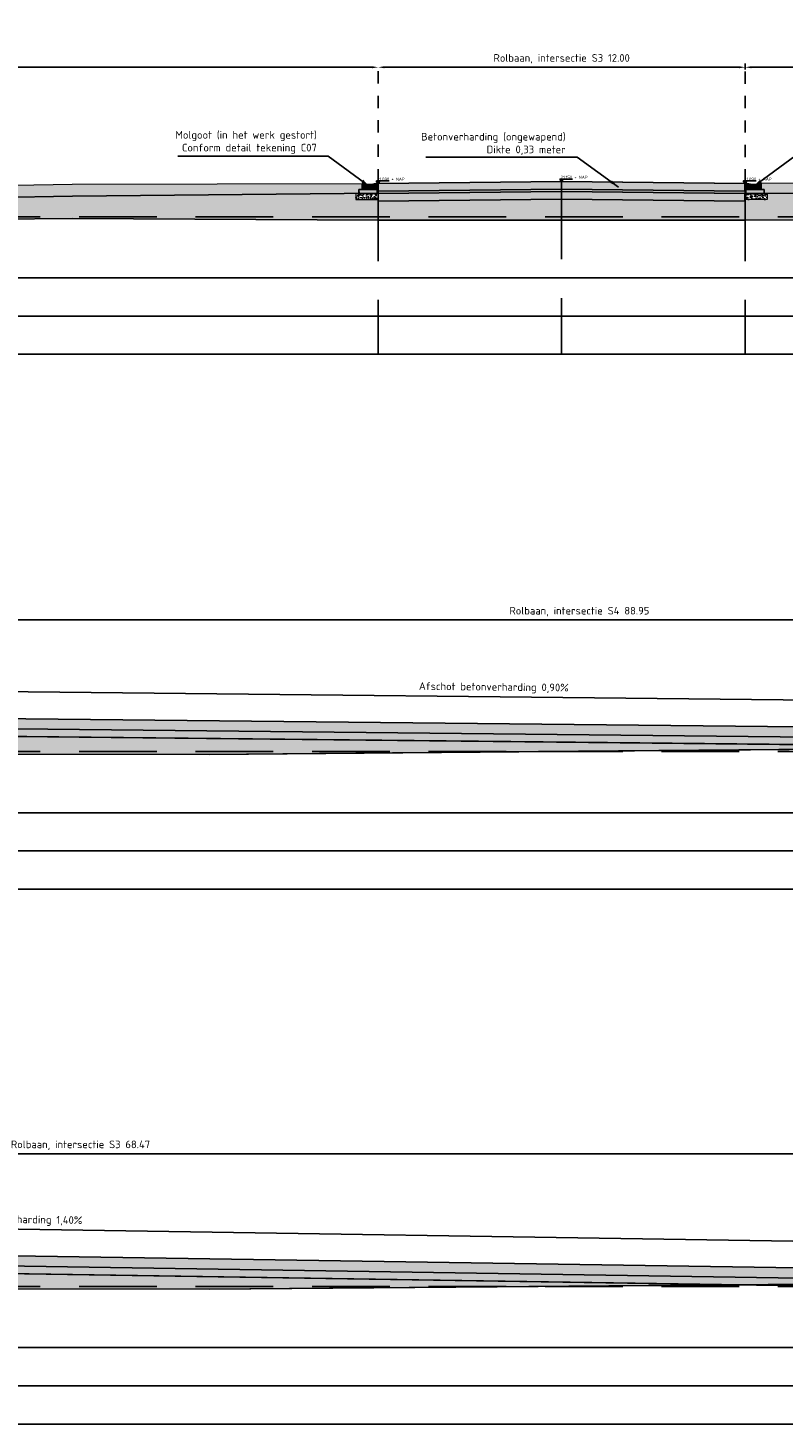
# Model space of a CAD drawing. Header units: metres. Extents: x 175829 to 176206141, y 407048 to 407918896.
# Tile 105 of 147: x 180748 to 180773, y 407049 to 407095. Entities that reach past the tile are written whole.
import ezdxf

# ---------------------------------------------------------------- set-up
doc = ezdxf.new("R2010")
doc.units = ezdxf.units.M
doc.header["$LTSCALE"] = 0.2
doc.header["$PDMODE"] = 3
doc.header["$PDSIZE"] = 1
for name, pattern in [('ACAD_ISO08W100', [36, 24, -3, 6, -3]), ('DASHED', [19.05, 12.7, -6.35]), ('XX-HIDDEN', [4, 2, -2])]:
    doc.linetypes.add(name, pattern=pattern)
for name, color, linetype, lineweight in [('B-WE-VH-GRONDWERK_BETONGRANULAAT_S&R-G', 254, 'Continuous', 18), ('N-GW-TI_AFWERKING_TERREIN_GROND-A', 94, 'Continuous', 13), ('N-GW-TI_AFWERKING_TERREIN_GROND-G', 3, 'Continuous', 13), ('N-WE-VH-GRONDWERK_BETONGRANULAAT_S&R-A', 252, 'Continuous', 18)]:
    doc.layers.add(name, color=color, linetype=linetype, lineweight=lineweight)
for name, color, linetype in [('N-GW-GW_GRONDWERK_AANVULLING_AFWERKEN_TEELAARDE_A', 84, 'Continuous'), ('N-GW-GW_GRONDWERK_TERREININRICHTINGEN_0.40-MV-G', 2, 'Continuous'), ('N-GW-VH-DWARSPROFIELEN_ONTGRAVEN-G', 3, 'DASHED'), ('N-GW-VH_GRONDWERK_VERHARDINGEN_S&R_0.58-MV-A', 252, 'Continuous'), ('N-WE-VH-BETONVERHARDING_330mm_PLATFORM-S&R-G', 3, 'Continuous'), ('N-WE-VH-BETONVERHARDING_MOLGOTEN_PLATFORM-S&R-A', 253, 'Continuous'), ('N-WE-VH-BETONVERHARDING_MOLGOTEN_PLATFORM-S&R-G', 3, 'Continuous'), ('N-WE-VH-BETONVERHARDING_PLATFORM-S&R_AFWATERINGSGOOT_BETONSLOOF_DETAIL-A', 252, 'Continuous'), ('N-WE-VH-BETONVERHARDING_PLATFORM-S&R_AFWATERINGSGOOT_BETONSLOOF_DETAIL-G', 2, 'Continuous'), ('N-WE-VH-CO-VOEGEN_BETONVERHARDING_UITZET_CONSTRUCTIEVOEG-G', 254, 'ACAD_ISO08W100'), ('N-WE-VH-GRONDWERK_BETONGRANULAAT_S&R-G', 3, 'Continuous'), ('X-HOOGTES-XX_HOOGTE_BETONVERHARDING_AFGEWERKT-T', 7, 'Continuous'), ('X-XX-AL-DWARSPROFIELEN-G', 2, 'Continuous'), ('X-XX-AL-DWARSPROFIELEN_20.00+NAP-G', 255, 'DASHED'), ('X-XX-AL-DWARSPROFIELEN_BESTAANDE_MAAIVELD_VOOR_OPBREKEN-G', 222, 'Continuous')]:
    doc.layers.add(name, color=color, linetype=linetype)
doc.layers.add('N-WE-VH-BETONVERHARDING_330mm_PLATFORM-S&R-A', color=7, linetype='Continuous', true_color=0xf0f0f0)
doc.styles.add('NLCS 2.5 mm', font='isocpeur.ttf', dxfattribs={"height": 2.5})
doc.styles.add('NLCS-ISO', font='isocpeur.ttf')
doc.styles.add('RVB 5.0 mm IT', font='isocpeur.ttf', dxfattribs={"height": 5})
doc.dimstyles.new('NLCS-ARROW', dxfattribs={"dimtxt": 2.5, "dimasz": 3, "dimexe": 1.25, "dimexo": 0.625, "dimgap": 0.75, "dimtad": 1, "dimzin": 0, "dimdsep": 46, "dimtxsty": 'NLCS 2.5 mm', "dimcen": 0, "dimdle": 1, "dimclrd": 1, "dimclre": 251, "dimclrt": 7, "dimazin": 0, "dimtfac": 1, "dimtmove": 1, "dimatfit": 3, "dimfxl": 1, "dimtfillclr": 7, "dimtolj": 1, "dimtzin": 0, "dimarcsym": 0})
pattern_1 = [(50, (-20.00073, -17.89), (0.182184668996, -0.01593908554), [0.01905, -0.20955]), (355, (-20.00073, -17.89), (-0.035243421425, 0.19105684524), [0.01524, -0.16764058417]), (100.4514447, (-19.98555, -17.89134), (0.14694124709, 0.17511775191), [0.0161900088, -0.1780902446]), (46.1842, (-20.00073, -17.8392), (0.27107904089, -0.04204232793), [0.028575, -0.314325]), (96.63555761, (-19.97814, -17.8427), (0.23740413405, 0.2474261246), [0.02428502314, -0.26713560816]), (351.18415117, (-20.00073, -17.8392), (0.23740413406, 0.24742612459), [0.02285996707, -0.25145973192]), (21, (-19.97533, -17.8519), (0.15161439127, -0.102265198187), [0.01905, -0.20955]), (326, (-19.97533, -17.8519), (0.06180202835, 0.18418796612), [0.01524, -0.16764]), (71.451445, (-19.9627, -17.86043), (0.21341641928, 0.081922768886), [0.0161900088, -0.1780899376]), (37.5, (-20.00073, -17.89001), (0.003088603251, 0.084555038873), [0, -0.165608, 0, -0.17018, 0, -0.168275]), (7.5, (-20.00073, -17.89001), (0.06681966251, 0.100180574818), [0, -0.097028, 0, -0.161798, 0, -0.064135]), (327.5, (-20.05737, -17.89001), (0.135590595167, -0.005728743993), [0, -0.0635, 0, -0.19812, 0, -0.26289]), (317.5, (-20.08277, -17.89001), (0.148129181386, 0.025426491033), [0, -0.08255, 0, -0.131572, 0, -0.18669])]

# ---------------------------------------------------------------- blocks, each defined once
blk = doc.blocks.new('*D98')
at = {"layer": 'Defpoints', "color": 0, "transparency": 16777216}
for p in [(180759.33, 407093.575), (180759.33, 407089.777), (180771.332, 407089.775)]:
    blk.add_point(p, dxfattribs=at)
at = {"layer": 'X-XX-AL-DWARSPROFIELEN-G', "color": 251, "linetype": 'XX-HIDDEN', "lineweight": -2, "transparency": 16777216}
for p, q in [((180759.33, 407089.839), (180759.33, 407093.7)), ((180771.332, 407089.837), (180771.332, 407093.7))]:
    blk.add_line(p, q, dxfattribs=at)
at = {"layer": 'X-XX-AL-DWARSPROFIELEN-G', "color": 1, "lineweight": -2, "transparency": 16777216}
blk.add_line((180771.132, 407093.575), (180759.53, 407093.575), dxfattribs=at)
at = {"layer": 'X-XX-AL-DWARSPROFIELEN-G', "color": 1, "transparency": 16777216}
for points in [[(180759.53, 407093.608), (180759.53, 407093.541), (180759.33, 407093.575)], [(180771.132, 407093.608), (180771.132, 407093.541), (180771.332, 407093.575)]]:
    blk.add_solid(points, dxfattribs=at)
at = {"layer": 'X-XX-AL-DWARSPROFIELEN-G', "color": 7, "transparency": 16777216, "insert": (180765.331, 407093.85), "char_height": 0.25, "attachment_point": 5, "style": 'NLCS-ISO'}
blk.add_mtext('\\A1;Rolbaan, intersectie S3 12.00', dxfattribs=at)
blk = doc.blocks.new('*D96')
at = {"layer": 'Defpoints', "color": 0, "transparency": 16777216}
for p in [(180771.332, 407093.575), (180771.332, 407093.437), (180782.217, 407093.437)]:
    blk.add_point(p, dxfattribs=at)
at = {"layer": 'N-GW-TI_AFWERKING_TERREIN_GROND-G', "color": 251, "linetype": 'XX-HIDDEN', "lineweight": -2, "transparency": 16777216}
for p, q in [((180771.332, 407093.499), (180771.332, 407093.7)), ((180782.217, 407093.499), (180782.217, 407093.7))]:
    blk.add_line(p, q, dxfattribs=at)
at = {"layer": 'N-GW-TI_AFWERKING_TERREIN_GROND-G', "color": 1, "lineweight": -2, "transparency": 16777216}
blk.add_line((180782.017, 407093.575), (180771.532, 407093.575), dxfattribs=at)
at = {"layer": 'N-GW-TI_AFWERKING_TERREIN_GROND-G', "color": 1, "transparency": 16777216}
for points in [[(180771.532, 407093.608), (180771.532, 407093.541), (180771.332, 407093.575)], [(180782.017, 407093.608), (180782.017, 407093.541), (180782.217, 407093.575)]]:
    blk.add_solid(points, dxfattribs=at)
at = {"layer": 'N-GW-TI_AFWERKING_TERREIN_GROND-G', "color": 7, "transparency": 16777216, "insert": (180776.775, 407093.862), "char_height": 0.25, "attachment_point": 5, "style": 'NLCS-ISO'}
blk.add_mtext('\\A1;Afwateringsgoot + TWY strip 10.89', dxfattribs=at)
blk = doc.blocks.new('*D117')
at = {"layer": 'Defpoints', "color": 0, "transparency": 16777216}
for p in [(180731.538, 407093.575), (180759.327, 407089.78), (180731.538, 407089.035)]:
    blk.add_point(p, dxfattribs=at)
at = {"layer": 'X-XX-AL-DWARSPROFIELEN-G', "color": 251, "linetype": 'XX-HIDDEN', "lineweight": -2, "transparency": 16777216}
for p, q in [((180731.538, 407089.097), (180731.538, 407093.7)), ((180759.327, 407089.842), (180759.327, 407093.7))]:
    blk.add_line(p, q, dxfattribs=at)
at = {"layer": 'X-XX-AL-DWARSPROFIELEN-G', "color": 1, "lineweight": -2, "transparency": 16777216}
blk.add_line((180759.127, 407093.575), (180731.738, 407093.575), dxfattribs=at)
at = {"layer": 'X-XX-AL-DWARSPROFIELEN-G', "color": 1, "transparency": 16777216}
for points in [[(180731.738, 407093.608), (180731.738, 407093.541), (180731.538, 407093.575)], [(180759.127, 407093.608), (180759.127, 407093.541), (180759.327, 407093.575)]]:
    blk.add_solid(points, dxfattribs=at)
at = {"layer": 'X-XX-AL-DWARSPROFIELEN-G', "color": 7, "transparency": 16777216, "insert": (180745.432, 407093.875), "char_height": 0.25, "attachment_point": 5, "style": 'NLCS-ISO'}
blk.add_mtext('\\A1;Berm (grasland) 27.79', dxfattribs=at)
blk = doc.blocks.new('*D119')
at = {"layer": 'Defpoints', "color": 0, "transparency": 16777216}
for p in [(180721.436, 407075.491), (180721.436, 407072.535), (180810.386, 407071.705)]:
    blk.add_point(p, dxfattribs=at)
at = {"layer": 'X-XX-AL-DWARSPROFIELEN-G', "color": 251, "linetype": 'XX-HIDDEN', "lineweight": -2, "transparency": 16777216}
for p, q in [((180721.436, 407072.597), (180721.436, 407075.616)), ((180810.386, 407071.767), (180810.386, 407075.616))]:
    blk.add_line(p, q, dxfattribs=at)
at = {"layer": 'X-XX-AL-DWARSPROFIELEN-G', "color": 1, "lineweight": -2, "transparency": 16777216}
blk.add_line((180810.186, 407075.491), (180721.636, 407075.491), dxfattribs=at)
at = {"layer": 'X-XX-AL-DWARSPROFIELEN-G', "color": 1, "transparency": 16777216}
for points in [[(180721.636, 407075.525), (180721.636, 407075.458), (180721.436, 407075.491)], [(180810.186, 407075.525), (180810.186, 407075.458), (180810.386, 407075.491)]]:
    blk.add_solid(points, dxfattribs=at)
at = {"layer": 'X-XX-AL-DWARSPROFIELEN-G', "color": 7, "transparency": 16777216, "insert": (180765.911, 407075.766), "char_height": 0.25, "attachment_point": 5, "style": 'NLCS-ISO'}
blk.add_mtext('\\A1;Rolbaan, intersectie S4 88.95', dxfattribs=at)
blk = doc.blocks.new('*D129')
at = {"layer": 'Defpoints', "color": 0, "transparency": 16777216}
for p in [(180721.436, 407072.535), (180804.775, 407072.544), (180804.766, 407071.665)]:
    blk.add_point(p, dxfattribs=at)
at = {"layer": 'X-XX-AL-DWARSPROFIELEN-G', "color": 251, "linetype": 'XX-HIDDEN', "lineweight": -2, "transparency": 16777216}
for p, q in [((180721.437, 407072.597), (180721.447, 407073.539)), ((180804.767, 407071.727), (180804.777, 407072.669))]:
    blk.add_line(p, q, dxfattribs=at)
at = {"layer": 'X-XX-AL-DWARSPROFIELEN-G', "color": 1, "lineweight": -2, "transparency": 16777216}
blk.add_line((180721.645, 407073.412), (180804.575, 407072.546), dxfattribs=at)
at = {"layer": 'X-XX-AL-DWARSPROFIELEN-G', "color": 1, "transparency": 16777216}
for points in [[(180721.646, 407073.446), (180721.645, 407073.379), (180721.445, 407073.414)], [(180804.576, 407072.58), (180804.575, 407072.513), (180804.775, 407072.544)]]:
    blk.add_solid(points, dxfattribs=at)
at = {"layer": 'X-XX-AL-DWARSPROFIELEN-G', "color": 7, "transparency": 16777216, "insert": (180763.113, 407073.267), "char_height": 0.25, "attachment_point": 5, "rotation": 359.4018, "style": 'NLCS-ISO'}
blk.add_mtext('\\A1;Afschot betonverharding 0,90%', dxfattribs=at)
blk = doc.blocks.new('*D120')
at = {"layer": 'Defpoints', "color": 0, "transparency": 16777216}
for p in [(180715.358, 407058.031), (180715.358, 407055.185), (180783.827, 407054.245)]:
    blk.add_point(p, dxfattribs=at)
at = {"layer": 'X-XX-AL-DWARSPROFIELEN-G', "color": 251, "linetype": 'XX-HIDDEN', "lineweight": -2, "transparency": 16777216}
for p, q in [((180715.358, 407055.247), (180715.358, 407058.156)), ((180783.827, 407054.307), (180783.827, 407058.156))]:
    blk.add_line(p, q, dxfattribs=at)
at = {"layer": 'X-XX-AL-DWARSPROFIELEN-G', "color": 1, "lineweight": -2, "transparency": 16777216}
blk.add_line((180783.627, 407058.031), (180715.558, 407058.031), dxfattribs=at)
at = {"layer": 'X-XX-AL-DWARSPROFIELEN-G', "color": 1, "transparency": 16777216}
for points in [[(180715.558, 407058.065), (180715.558, 407057.998), (180715.358, 407058.031)], [(180783.627, 407058.065), (180783.627, 407057.998), (180783.827, 407058.031)]]:
    blk.add_solid(points, dxfattribs=at)
at = {"layer": 'X-XX-AL-DWARSPROFIELEN-G', "color": 7, "transparency": 16777216, "insert": (180749.593, 407058.306), "char_height": 0.25, "attachment_point": 5, "style": 'NLCS-ISO'}
blk.add_mtext('\\A1;Rolbaan, intersectie S3 68.47', dxfattribs=at)
blk = doc.blocks.new('*D130')
at = {"layer": 'Defpoints', "color": 0, "transparency": 16777216}
for p in [(180715.358, 407055.185), (180779.071, 407055.075), (180779.057, 407054.205)]:
    blk.add_point(p, dxfattribs=at)
at = {"layer": 'X-XX-AL-DWARSPROFIELEN-G', "color": 251, "linetype": 'XX-HIDDEN', "lineweight": -2, "transparency": 16777216}
for p, q in [((180715.359, 407055.247), (180715.373, 407056.181)), ((180779.058, 407054.267), (180779.073, 407055.2))]:
    blk.add_line(p, q, dxfattribs=at)
at = {"layer": 'X-XX-AL-DWARSPROFIELEN-G', "color": 1, "lineweight": -2, "transparency": 16777216}
blk.add_line((180715.571, 407056.053), (180778.871, 407055.079), dxfattribs=at)
at = {"layer": 'X-XX-AL-DWARSPROFIELEN-G', "color": 1, "transparency": 16777216}
for points in [[(180715.571, 407056.086), (180715.57, 407056.019), (180715.371, 407056.056)], [(180778.871, 407055.112), (180778.87, 407055.045), (180779.071, 407055.075)]]:
    blk.add_solid(points, dxfattribs=at)
at = {"layer": 'X-XX-AL-DWARSPROFIELEN-G', "color": 7, "transparency": 16777216, "insert": (180747.225, 407055.853), "char_height": 0.25, "attachment_point": 5, "rotation": 359.1185, "style": 'NLCS-ISO'}
blk.add_mtext('\\A1;Afschot betonverharding 1,40%', dxfattribs=at)

msp = doc.modelspace()

# ---------------------------------------------------------------- hatches: boundary and pattern name
at = {"layer": 'B-WE-VH-GRONDWERK_BETONGRANULAAT_S&R-G', "transparency": 33554559}
h = msp.add_hatch(dxfattribs=at)
h.set_pattern_fill('AR-CONC', color=256, scale=0.001)
h.set_pattern_definition(pattern_1)
h.paths.add_polyline_path([(180759.3268, 407089.4446), (180758.6018, 407089.4446), (180758.6018, 407089.2446), (180759.3268, 407089.2446)])
h = msp.add_hatch(dxfattribs=at)
h.set_pattern_fill('AR-CONC', color=256, scale=0.001)
h.set_pattern_definition(pattern_1)
h.paths.add_polyline_path([(180771.3288, 407089.4433), (180772.0538, 407089.4432), (180772.0538, 407089.2432), (180771.3288, 407089.2433)])
at = {"layer": 'N-GW-GW_GRONDWERK_AANVULLING_AFWERKEN_TEELAARDE_A', "ltscale": 0.5, "true_color": 0xe6e6e6, "transparency": 33554559}
h = msp.add_hatch(color=254, dxfattribs=at)
h.dxf.hatch_style = 1
h.paths.add_polyline_path([(180703.8275, 407071.9546), (180703.8275, 407070.9446), (180721.4363, 407071.1119), (180738.8262, 407071.115), (180753.8264, 407071.0953), (180764.5744, 407071.1846), (180781.6192, 407071.3263), (180721.4363, 407071.9546)])
h = msp.add_hatch(color=254, dxfattribs=at)
h.dxf.hatch_style = 1
h.paths.add_polyline_path([(180703.8275, 407053.4446), (180703.8316, 407054.6446), (180715.3576, 407054.6048), (180771.2678, 407053.7402), (180753.8264, 407053.5953), (180723.826, 407053.6346), (180715.3576, 407053.5542)])
at = {"layer": 'N-GW-TI_AFWERKING_TERREIN_GROND-A', "transparency": 33554559}
h = msp.add_hatch(color=256, dxfattribs=at)
h.dxf.hatch_style = 1
h.paths.add_polyline_path([(180758.8018, 407089.7746), (180749.3235, 407089.7546), (180735.5365, 407089.5065), (180731.5378, 407089.0346), (180735.5365, 407089.1065), (180749.3278, 407089.3546), (180758.7018, 407089.4484), (180758.7018, 407089.5746), (180758.8018, 407089.5746)])
h = msp.add_hatch(color=256, dxfattribs=at)
h.dxf.hatch_style = 1
h.paths.add_polyline_path([(180781.3303, 407089.7846), (180771.8539, 407089.7732), (180771.8538, 407089.5732), (180771.9538, 407089.5732), (180771.9538, 407089.4502), (180781.3275, 407089.3846)])
at = {"layer": 'N-GW-VH_GRONDWERK_VERHARDINGEN_S&R_0.58-MV-A', "ltscale": 0.5, "true_color": 0xe6e6e6, "transparency": 33554585}
h = msp.add_hatch(color=254, dxfattribs=at)
h.dxf.hatch_style = 1
h.paths.add_polyline_path([(180759.3275, 407088.5746), (180759.3275, 407088.6846), (180749.3278, 407088.6846), (180749.3278, 407088.6246)])
h.paths.add_polyline_path([(180759.3268, 407089.4446), (180759.3268, 407089.2446), (180758.6018, 407089.2446), (180758.6018, 407089.4446)])
h.paths.add_polyline_path([(180749.3278, 407089.3546), (180749.3278, 407088.6846), (180759.3275, 407088.6846), (180759.3275, 407089.4546)])
h = msp.add_hatch(color=254, dxfattribs=at)
h.dxf.hatch_style = 1
h.paths.add_polyline_path([(180765.3275, 407088.6846), (180759.3275, 407088.6846), (180759.3275, 407088.5746), (180765.3275, 407088.5746)])
h.paths.add_polyline_path([(180771.3275, 407088.6846), (180765.3275, 407088.6846), (180765.3275, 407088.5746), (180771.3275, 407088.5746)])
h.paths.add_polyline_path([(180781.3275, 407088.6846), (180771.3275, 407088.6846), (180771.3275, 407088.5746), (180771.3279, 407088.5746), (180781.3275, 407088.5946)])
h.paths.add_polyline_path([(180825.8293, 407088.6846), (180815.8275, 407088.6846), (180815.8275, 407088.5946), (180815.8291, 407088.5946)])
h.paths.add_polyline_path([(180814.4975, 407088.6846), (180814.4975, 407088.5962), (180815.8275, 407088.5946), (180815.8275, 407088.6846)])
h.paths.add_polyline_path([(180782.2179, 407088.6846), (180782.2175, 407089.0346), (180798.5775, 407089.0346), (180798.5775, 407089.4246), (180781.3276, 407089.3846), (180781.3275, 407088.6846)])
h.paths.add_polyline_path([(180782.218, 407088.5956), (180782.2179, 407088.6846), (180781.3275, 407088.6846), (180781.3275, 407088.5946)])
h.paths.add_polyline_path([(180798.5775, 407089.0346), (180814.3575, 407089.0346), (180814.4975, 407089.0346), (180814.4975, 407088.6846), (180815.8275, 407088.6846), (180815.8275, 407089.4246), (180798.5775, 407089.4246)])
h.paths.add_polyline_path([(180837.8275, 407089.2046), (180831.8275, 407089.2646), (180831.8275, 407088.6846), (180837.8275, 407088.6846)])
h.paths.add_polyline_path([(180831.8275, 407089.2646), (180825.8289, 407089.2046), (180825.8289, 407089.3446), (180825.8275, 407089.3446), (180825.8275, 407088.6846), (180825.8293, 407088.6846), (180831.8275, 407088.6846)])
h.paths.add_polyline_path([(180825.2025, 407089.4546), (180825.2025, 407089.5184), (180815.8275, 407089.4246), (180815.8275, 407088.6846), (180825.8275, 407088.6846), (180825.8275, 407089.2546), (180825.1025, 407089.2546), (180825.1025, 407089.4546)])
h.paths.add_polyline_path([(180825.8025, 407089.5244), (180825.8025, 407089.4546), (180825.8275, 407089.4546), (180825.8275, 407089.5246)])
h.paths.add_polyline_path([(180765.3275, 407089.2546), (180759.3282, 407089.1946), (180759.3282, 407089.2746), (180759.3275, 407089.2746), (180759.3275, 407088.6846), (180765.3275, 407088.6846)])
h.paths.add_polyline_path([(180771.3275, 407089.1946), (180765.3275, 407089.2546), (180765.3275, 407088.6846), (180771.3275, 407088.6846)])
h.paths.add_polyline_path([(180772.0538, 407089.4432), (180772.0538, 407089.2432), (180771.3288, 407089.2433), (180771.3288, 407089.4433)])
h.paths.add_polyline_path([(180781.3275, 407089.3846), (180771.3275, 407089.4546), (180771.3275, 407088.6846), (180781.3275, 407088.6846)])
h = msp.add_hatch(color=254, dxfattribs=at)
h.dxf.hatch_style = 1
h.paths.add_polyline_path([(180749.3278, 407089.3546), (180731.5378, 407089.0346), (180731.5378, 407088.6846), (180749.3278, 407088.6846)])
h.paths.add_polyline_path([(180749.3278, 407088.6246), (180749.3278, 407088.6846), (180731.5378, 407088.6846), (180731.5378, 407088.4846)])
at = {"layer": 'N-WE-VH-BETONVERHARDING_330mm_PLATFORM-S&R-A'}
h = msp.add_hatch(color=256, dxfattribs=at)
h.dxf.hatch_style = 1
h.paths.add_polyline_path([(180765.3277, 407089.8346), (180759.3268, 407089.7746), (180759.3268, 407089.4446), (180765.3277, 407089.5046)])
h.paths.add_polyline_path([(180771.3286, 407089.7746), (180765.3277, 407089.8346), (180765.3277, 407089.5046), (180771.3286, 407089.4446)])
h = msp.add_hatch(color=256, dxfattribs=at)
h.dxf.hatch_style = 1
h.paths.add_polyline_path([(180721.4363, 407072.2046), (180721.4363, 407072.5346), (180804.7663, 407071.6646), (180804.7663, 407071.3346)])
h = msp.add_hatch(color=256, dxfattribs=at)
h.dxf.hatch_style = 1
h.paths.add_polyline_path([(180715.3576, 407054.8548), (180778.7476, 407053.8746), (180778.7476, 407054.2046), (180715.3576, 407055.1848)])
at = {"layer": 'N-WE-VH-BETONVERHARDING_MOLGOTEN_PLATFORM-S&R-A', "transparency": 33554687}
h = msp.add_hatch(color=256, dxfattribs=at)
h.dxf.hatch_style = 1
edge = h.paths.add_edge_path()
edge.add_line((180759.3018, 407089.7746), (180759.2518, 407089.7746))
edge.add_arc((180759.0518, 407090.3285), 0.5889, 250.14751, 289.85249, ccw=False)
edge.add_line((180758.8518, 407089.7746), (180758.8018, 407089.7746))
edge.add_line((180758.8018, 407089.7746), (180758.8018, 407089.5746))
edge.add_line((180758.8018, 407089.5746), (180759.3018, 407089.5746))
edge.add_line((180759.3018, 407089.5746), (180759.3018, 407089.7746))
h = msp.add_hatch(color=256, dxfattribs=at)
h.dxf.hatch_style = 1
edge = h.paths.add_edge_path()
edge.add_line((180771.3539, 407089.7733), (180771.4039, 407089.7733))
edge.add_arc((180771.604, 407090.3272), 0.5889, 250.13538, 289.84036)
edge.add_line((180771.8039, 407089.7732), (180771.8539, 407089.7732))
edge.add_line((180771.8539, 407089.7732), (180771.8538, 407089.5732))
edge.add_line((180771.8538, 407089.5732), (180771.3538, 407089.5733))
edge.add_line((180771.3538, 407089.5733), (180771.3539, 407089.7733))
at = {"layer": 'N-WE-VH-BETONVERHARDING_PLATFORM-S&R_AFWATERINGSGOOT_BETONSLOOF_DETAIL-A'}
h = msp.add_hatch(color=256, dxfattribs=at)
h.dxf.hatch_style = 1
h.paths.add_polyline_path([(180759.3018, 407089.5746), (180758.7018, 407089.5746), (180758.7018, 407089.4446), (180759.3018, 407089.4446)])
h = msp.add_hatch(color=256, dxfattribs=at)
h.dxf.hatch_style = 1
h.paths.add_polyline_path([(180771.3538, 407089.5733), (180771.9538, 407089.5732), (180771.9538, 407089.4432), (180771.3538, 407089.4433)])
at = {"layer": 'N-WE-VH-CO-VOEGEN_BETONVERHARDING_UITZET_CONSTRUCTIEVOEG-G', "ltscale": 0.4}
h = msp.add_hatch(color=256, dxfattribs=at)
h.dxf.hatch_style = 1
h.paths.add_polyline_path([(180759.3268, 407089.7696), (180759.3018, 407089.7696), (180759.3018, 407089.4446), (180759.3268, 407089.4446)])
h = msp.add_hatch(color=256, dxfattribs=at)
h.dxf.hatch_style = 1
h.paths.add_polyline_path([(180771.3289, 407089.7683), (180771.3539, 407089.7683), (180771.3538, 407089.4433), (180771.3288, 407089.4433)])
at = {"layer": 'N-WE-VH-GRONDWERK_BETONGRANULAAT_S&R-A', "ltscale": 0.5, "true_color": 0xe6e6e6, "transparency": 33554534}
h = msp.add_hatch(color=254, dxfattribs=at)
h.dxf.hatch_style = 1
h.paths.add_polyline_path([(180765.3275, 407089.5046), (180759.3282, 407089.4446), (180759.3282, 407089.1946), (180765.3275, 407089.2546)])
h.paths.add_polyline_path([(180771.3275, 407089.4446), (180765.3277, 407089.5046), (180765.3277, 407089.2546), (180771.3275, 407089.1946)])
h = msp.add_hatch(color=254, dxfattribs=at)
h.dxf.hatch_style = 1
h.paths.add_polyline_path([(180804.7264, 407071.085), (180721.4363, 407071.9546), (180703.8275, 407071.9546), (180703.8275, 407072.2046), (180721.4363, 407072.2046), (180804.7663, 407071.3346), (180804.7663, 407071.1456), (180804.7264, 407071.1456)])
h = msp.add_hatch(color=254, dxfattribs=at)
h.dxf.hatch_style = 1
h.paths.add_polyline_path([(180703.8275, 407054.6446), (180715.3608, 407054.6048), (180778.7476, 407053.6246), (180778.7076, 407053.6246), (180778.7076, 407053.6856), (180778.7476, 407053.6856), (180778.7476, 407053.8746), (180715.3576, 407054.8548), (180703.8263, 407054.8947)])
at = {"layer": 'X-HOOGTES-XX_HOOGTE_BETONVERHARDING_AFGEWERKT-T', "ltscale": 0.5, "true_color": 0x000000}
h = msp.add_hatch(color=18, dxfattribs=at)
h.dxf.hatch_style = 1
h.paths.add_polyline_path([(180759.3768, 407089.8546), (180759.2768, 407089.8546), (180759.2768, 407089.8346), (180759.3268, 407089.8346), (180759.3768, 407089.8346)])
h.paths.add_polyline_path([(180759.3768, 407089.8346), (180759.3268, 407089.8346), (180759.3268, 407089.7746)])
h.paths.add_polyline_path([(180759.3268, 407089.8346), (180759.2768, 407089.8346), (180759.3268, 407089.7746)])
h = msp.add_hatch(color=18, dxfattribs=at)
h.dxf.hatch_style = 1
h.paths.add_polyline_path([(180759.3768, 407089.8546), (180759.2768, 407089.8546), (180759.2768, 407089.8346), (180759.3268, 407089.8346), (180759.3768, 407089.8346)])
h.paths.add_polyline_path([(180759.3768, 407089.8346), (180759.3268, 407089.8346), (180759.3268, 407089.7746)])
h.paths.add_polyline_path([(180759.3268, 407089.8346), (180759.2768, 407089.8346), (180759.3268, 407089.7746)])
h = msp.add_hatch(color=18, dxfattribs=at)
h.dxf.hatch_style = 1
h.paths.add_polyline_path([(180765.3777, 407089.9146), (180765.2777, 407089.9146), (180765.2777, 407089.8946), (180765.3277, 407089.8946), (180765.3777, 407089.8946)])
h.paths.add_polyline_path([(180765.3777, 407089.8946), (180765.3277, 407089.8946), (180765.3277, 407089.8346)])
h.paths.add_polyline_path([(180765.3277, 407089.8946), (180765.2777, 407089.8946), (180765.3277, 407089.8346)])
h = msp.add_hatch(color=18, dxfattribs=at)
h.dxf.hatch_style = 1
h.paths.add_polyline_path([(180765.3777, 407089.9146), (180765.2777, 407089.9146), (180765.2777, 407089.8946), (180765.3277, 407089.8946), (180765.3777, 407089.8946)])
h.paths.add_polyline_path([(180765.3777, 407089.8946), (180765.3277, 407089.8946), (180765.3277, 407089.8346)])
h.paths.add_polyline_path([(180765.3277, 407089.8946), (180765.2777, 407089.8946), (180765.3277, 407089.8346)])
h = msp.add_hatch(color=18, dxfattribs=at)
h.dxf.hatch_style = 1
h.paths.add_polyline_path([(180771.3786, 407089.8546), (180771.2786, 407089.8546), (180771.2786, 407089.8346), (180771.3286, 407089.8346), (180771.3786, 407089.8346)])
h.paths.add_polyline_path([(180771.3786, 407089.8346), (180771.3286, 407089.8346), (180771.3286, 407089.7746)])
h.paths.add_polyline_path([(180771.3286, 407089.8346), (180771.2786, 407089.8346), (180771.3286, 407089.7746)])
h = msp.add_hatch(color=18, dxfattribs=at)
h.dxf.hatch_style = 1
h.paths.add_polyline_path([(180771.3786, 407089.8546), (180771.2786, 407089.8546), (180771.2786, 407089.8346), (180771.3286, 407089.8346), (180771.3786, 407089.8346)])
h.paths.add_polyline_path([(180771.3786, 407089.8346), (180771.3286, 407089.8346), (180771.3286, 407089.7746)])
h.paths.add_polyline_path([(180771.3286, 407089.8346), (180771.2786, 407089.8346), (180771.3286, 407089.7746)])

# ---------------------------------------------------------------- linework, layer by layer
at = {"layer": 'B-WE-VH-GRONDWERK_BETONGRANULAAT_S&R-G', "flags": 128}
for points in [[(180759.3268, 407089.4446), (180758.6018, 407089.4446), (180758.6018, 407089.2446), (180759.3268, 407089.2446)], [(180771.3288, 407089.4433), (180772.0538, 407089.4432), (180772.0538, 407089.2432), (180771.3288, 407089.2433)]]:
    msp.add_lwpolyline(points, close=True, dxfattribs=at)
at = {"layer": 'N-GW-GW_GRONDWERK_TERREININRICHTINGEN_0.40-MV-G', "color": 254, "true_color": 0xe6e6e6}
for p, q in [((180749.3275, 407089.3546), (180759.3275, 407089.4546)), ((180731.5378, 407089.0346), (180749.3278, 407089.3546))]:
    msp.add_line(p, q, dxfattribs=at)
at = {"layer": 'N-GW-GW_GRONDWERK_TERREININRICHTINGEN_0.40-MV-G', "color": 254, "ltscale": 0.5, "true_color": 0xe6e6e6, "flags": 128}
msp.add_lwpolyline([(180781.3275, 407089.3846), (180771.3275, 407089.4546)], dxfattribs=at)
at = {"layer": 'N-GW-TI_AFWERKING_TERREIN_GROND-G', "flags": 128}
msp.add_lwpolyline([(180731.5378, 407089.0346), (180735.5365, 407089.5065), (180749.3235, 407089.7546), (180758.8018, 407089.7746), (180758.8018, 407089.5746), (180758.7018, 407089.5746), (180758.703, 407089.4484), (180749.3278, 407089.3546), (180735.5365, 407089.1065), (180731.5378, 407089.0346)], dxfattribs=at)
msp.add_lwpolyline([(180771.8539, 407089.7732), (180771.8538, 407089.5732), (180771.9538, 407089.5732), (180771.953, 407089.4503), (180781.3275, 407089.3846), (180781.3303, 407089.7846)], close=True, dxfattribs=at)
at = {"layer": 'N-GW-VH-DWARSPROFIELEN_ONTGRAVEN-G', "color": 254, "ltscale": 0.5, "true_color": 0xe6e6e6, "flags": 128}
for points in [[(180759.3268, 407089.1746), (180759.3268, 407089.4246)], [(180771.3287, 407089.1733), (180771.3288, 407089.4233)]]:
    msp.add_lwpolyline(points, dxfattribs=at)
at = {"layer": 'N-WE-VH-BETONVERHARDING_330mm_PLATFORM-S&R-G', "flags": 128}
for points in [[(180759.3268, 407089.7746), (180765.3277, 407089.8346), (180765.3277, 407089.5046), (180765.3277, 407089.8346), (180759.3268, 407089.7746), (180759.3268, 407089.4446), (180765.3277, 407089.5046)], [(180765.3277, 407088.6846), (180765.3277, 407089.8346)], [(180771.3286, 407089.7746), (180765.3277, 407089.8346), (180765.3277, 407089.5046), (180765.3277, 407089.8346), (180771.3286, 407089.7746), (180771.3286, 407089.4446), (180765.3277, 407089.5046)], [(180771.9538, 407089.4502), (180771.9538, 407089.4432), (180771.3288, 407089.4433)], [(180703.8275, 407072.2046), (180721.4363, 407072.2046), (180804.7663, 407071.3346), (180804.7663, 407071.1456), (180804.7264, 407071.1456), (180804.7264, 407071.085)], [(180715.3576, 407054.8548), (180778.7476, 407053.8746), (180778.7476, 407054.2046), (180715.3576, 407055.1848), (180715.3576, 407054.8548), (180778.7476, 407053.8746)]]:
    msp.add_lwpolyline(points, dxfattribs=at)
msp.add_lwpolyline([(180721.4363, 407072.2046), (180721.4363, 407072.5346), (180804.7663, 407071.6646), (180804.7663, 407071.3346)], close=True, dxfattribs=at)
at = {"layer": 'N-WE-VH-BETONVERHARDING_MOLGOTEN_PLATFORM-S&R-G', "transparency": 33554687}
for p, q in [((180758.8018, 407089.5746), (180758.8018, 407089.7746)), ((180758.8018, 407089.7746), (180758.8518, 407089.7746)), ((180758.8018, 407089.5746), (180759.3018, 407089.5746)), ((180759.3018, 407089.7746), (180759.2518, 407089.7746)), ((180759.3018, 407089.5746), (180759.3018, 407089.7746)), ((180771.3538, 407089.5733), (180771.3539, 407089.7733)), ((180771.8538, 407089.5732), (180771.3538, 407089.5733)), ((180771.3539, 407089.7733), (180771.4039, 407089.7733)), ((180771.8539, 407089.7732), (180771.8039, 407089.7732)), ((180771.8538, 407089.5732), (180771.8539, 407089.7732))]:
    msp.add_line(p, q, dxfattribs=at)
for centre, start, end in [((180759.0518, 407090.3285), 250.14751, 289.85249), ((180771.604, 407090.3272), 250.13538, 289.84036)]:
    msp.add_arc(centre, 0.5889, start, end, dxfattribs=at)
at = {"layer": 'N-WE-VH-BETONVERHARDING_PLATFORM-S&R_AFWATERINGSGOOT_BETONSLOOF_DETAIL-G', "flags": 128}
for points in [[(180759.3018, 407089.5746), (180758.7018, 407089.5746), (180758.7018, 407089.4446), (180759.3018, 407089.4446), (180759.3018, 407089.5746)], [(180771.3538, 407089.5733), (180771.9538, 407089.5732), (180771.9538, 407089.4432), (180771.3538, 407089.4433), (180771.3538, 407089.5733)]]:
    msp.add_lwpolyline(points, dxfattribs=at)
at = {"layer": 'N-WE-VH-CO-VOEGEN_BETONVERHARDING_UITZET_CONSTRUCTIEVOEG-G', "ltscale": 0.4, "flags": 128}
for points in [[(180759.3268, 407089.7696), (180759.3018, 407089.7696), (180759.3018, 407089.4446), (180759.3268, 407089.4446)], [(180771.3289, 407089.7683), (180771.3539, 407089.7683), (180771.3538, 407089.4433), (180771.3288, 407089.4433)]]:
    msp.add_lwpolyline(points, close=True, dxfattribs=at)
at = {"layer": 'N-WE-VH-GRONDWERK_BETONGRANULAAT_S&R-G', "color": 254, "ltscale": 0.5, "true_color": 0xe6e6e6, "flags": 128}
for points in [[(180771.3258, 407089.5246), (180771.3258, 407089.7746), (180765.3258, 407089.8346), (180759.3258, 407089.7746), (180759.3258, 407089.5246), (180765.3258, 407089.5846), (180771.3258, 407089.5246)], [(180771.3282, 407089.1946), (180771.3282, 407089.4446), (180765.3282, 407089.5046), (180759.3282, 407089.4446), (180759.3282, 407089.1946), (180765.3282, 407089.2546), (180771.3282, 407089.1946)]]:
    msp.add_lwpolyline(points, dxfattribs=at)
for points in [[(180804.7264, 407071.085), (180721.4363, 407071.9546), (180703.8275, 407071.9546), (180703.8275, 407072.2046), (180721.4363, 407072.2046), (180804.7663, 407071.3346), (180804.7663, 407071.1456), (180804.7264, 407071.1456)], [(180703.8275, 407054.6446), (180715.3608, 407054.6048), (180778.7476, 407053.6246), (180778.7076, 407053.6246), (180778.7076, 407053.6856), (180778.7476, 407053.6856), (180778.7476, 407053.8746), (180715.3576, 407054.8548), (180703.8263, 407054.8947)]]:
    msp.add_lwpolyline(points, close=True, dxfattribs=at)
at = {"layer": 'X-HOOGTES-XX_HOOGTE_BETONVERHARDING_AFGEWERKT-T', "color": 18, "ltscale": 0.5, "true_color": 0x000000, "flags": 128}
for points in [[(180759.3768, 407089.8546), (180759.2768, 407089.8546), (180759.2768, 407089.8346), (180759.3268, 407089.8346), (180759.3268, 407089.7746), (180759.2768, 407089.8346), (180759.3768, 407089.8346), (180759.3268, 407089.7746), (180759.3768, 407089.8346), (180759.3768, 407089.8546)], [(180759.3768, 407089.8546), (180759.2768, 407089.8546), (180759.2768, 407089.8346), (180759.3268, 407089.8346), (180759.3268, 407089.7746), (180759.2768, 407089.8346), (180759.3768, 407089.8346), (180759.3268, 407089.7746), (180759.3768, 407089.8346), (180759.3768, 407089.8546)], [(180759.3768, 407089.8546), (180759.69, 407089.8546)], [(180759.3768, 407089.8546), (180759.69, 407089.8546)], [(180765.3777, 407089.9146), (180765.2777, 407089.9146), (180765.2777, 407089.8946), (180765.3277, 407089.8946), (180765.3277, 407089.8346), (180765.2777, 407089.8946), (180765.3777, 407089.8946), (180765.3277, 407089.8346), (180765.3777, 407089.8946), (180765.3777, 407089.9146)], [(180765.3777, 407089.9146), (180765.2777, 407089.9146), (180765.2777, 407089.8946), (180765.3277, 407089.8946), (180765.3277, 407089.8346), (180765.2777, 407089.8946), (180765.3777, 407089.8946), (180765.3277, 407089.8346), (180765.3777, 407089.8946), (180765.3777, 407089.9146)], [(180765.3777, 407089.9146), (180765.6909, 407089.9146)], [(180765.3777, 407089.9146), (180765.6909, 407089.9146)], [(180771.3786, 407089.8546), (180771.2786, 407089.8546), (180771.2786, 407089.8346), (180771.3286, 407089.8346), (180771.3286, 407089.7746), (180771.2786, 407089.8346), (180771.3786, 407089.8346), (180771.3286, 407089.7746), (180771.3786, 407089.8346), (180771.3786, 407089.8546)], [(180771.3786, 407089.8546), (180771.2786, 407089.8546), (180771.2786, 407089.8346), (180771.3286, 407089.8346), (180771.3286, 407089.7746), (180771.2786, 407089.8346), (180771.3786, 407089.8346), (180771.3286, 407089.7746), (180771.3786, 407089.8346), (180771.3786, 407089.8546)], [(180771.3786, 407089.8546), (180771.6918, 407089.8546)], [(180771.3786, 407089.8546), (180771.6918, 407089.8546)]]:
    msp.add_lwpolyline(points, dxfattribs=at)
at = {"layer": 'X-XX-AL-DWARSPROFIELEN-G', "color": 254, "ltscale": 0.5, "true_color": 0xe6e6e6, "flags": 128}
for points in [[(180703.8275, 407086.6846), (180853.8275, 407086.6846)], [(180703.8275, 407086.6846), (180742.8275, 407086.6846), (180773.8275, 407086.6846), (180795.3275, 407086.6846), (180809.0775, 407086.6846), (180815.3275, 407086.6846), (180821.5775, 407086.6846), (180835.3255, 407086.6846), (180853.8275, 407086.6846)], [(180853.8275, 407085.4346), (180703.8275, 407085.4346)], [(180703.8275, 407084.1846), (180853.8275, 407084.1846)], [(180814.1275, 407067.9346), (180703.8275, 407067.9346)], [(180703.8275, 407051.6846), (180793.8275, 407051.6846)], [(180703.8275, 407051.6846), (180742.8275, 407051.6846), (180773.8275, 407051.6846), (180793.8275, 407051.6846)], [(180793.8275, 407050.4346), (180703.8275, 407050.4346)], [(180703.8275, 407049.1846), (180793.8275, 407049.1846)]]:
    msp.add_lwpolyline(points, dxfattribs=at)
at = {"layer": 'X-XX-AL-DWARSPROFIELEN-G', "color": 254, "ltscale": 0.5, "true_color": 0xe6e6e6}
for points in [[(180703.8275, 407086.6846), (180853.8275, 407086.6846), (180853.8275, 407084.1846), (180703.8275, 407084.1846)], [(180703.8275, 407069.1846), (180814.1275, 407069.1846), (180814.1275, 407066.6846), (180703.8275, 407066.6846)], [(180703.8275, 407051.6846), (180793.8275, 407051.6846), (180793.8275, 407049.1846), (180703.8275, 407049.1846)]]:
    msp.add_lwpolyline(points, close=True, dxfattribs=at)
at = {"layer": 'X-XX-AL-DWARSPROFIELEN_20.00+NAP-G'}
for p, q in [((180759.3268, 407089.7746), (180759.3268, 407084.1846)), ((180765.3258, 407089.8346), (180765.3258, 407084.1846)), ((180771.3286, 407089.7746), (180771.3286, 407084.1846)), ((180703.8275, 407088.6846), (180853.8275, 407088.6846)), ((180703.8275, 407071.1846), (180814.1275, 407071.1846)), ((180703.8275, 407053.6846), (180793.8275, 407053.6846))]:
    msp.add_line(p, q, dxfattribs=at)
at = {"layer": 'X-XX-AL-DWARSPROFIELEN_BESTAANDE_MAAIVELD_VOOR_OPBREKEN-G', "color": 254, "true_color": 0xe6e6e6}
for p, q in [((180731.5378, 407088.4846), (180749.3278, 407088.6246)), ((180749.3275, 407088.6246), (180759.3275, 407088.5746))]:
    msp.add_line(p, q, dxfattribs=at)
at = {"layer": 'X-XX-AL-DWARSPROFIELEN_BESTAANDE_MAAIVELD_VOOR_OPBREKEN-G', "color": 254, "ltscale": 0.5, "true_color": 0xe6e6e6, "flags": 128}
for points in [[(180813.848, 407088.5969), (180798.5775, 407088.6146), (180781.328, 407088.5946), (180771.3279, 407088.5746), (180759.3275, 407088.5746)], [(180703.8275, 407053.4446), (180723.826, 407053.6346), (180753.8264, 407053.5953), (180783.8275, 407053.8446)]]:
    msp.add_lwpolyline(points, dxfattribs=at)
for points in [[(180703.8275, 407071.9546), (180703.8275, 407070.9446), (180721.4363, 407071.1119), (180738.8262, 407071.115), (180753.8264, 407071.0953), (180764.5744, 407071.1846), (180781.6192, 407071.3263), (180721.4363, 407071.9546)], [(180703.8275, 407053.4446), (180703.8316, 407054.6446), (180715.3576, 407054.6048), (180771.2678, 407053.7402), (180753.8264, 407053.5953), (180723.826, 407053.6346), (180715.3576, 407053.5542)]]:
    msp.add_lwpolyline(points, close=True, dxfattribs=at)
at = {"layer": 'X-XX-AL-DWARSPROFIELEN_BESTAANDE_MAAIVELD_VOOR_OPBREKEN-G', "flags": 128}
msp.add_lwpolyline([(180703.8275, 407070.9446), (180723.826, 407071.1346), (180753.8264, 407071.0953), (180781.6192, 407071.3263)], dxfattribs=at)

# ---------------------------------------------------------------- texts
at = {"layer": 'X-HOOGTES-XX_HOOGTE_BETONVERHARDING_AFGEWERKT-T', "ltscale": 0.5, "style": 'RVB 5.0 mm IT'}
for s, p in [('21.090 + NAP', (180759.2968, 407089.8646)), ('21.150 + NAP', (180765.2993, 407089.9246)), ('21.090 + NAP', (180771.2986, 407089.8646))]:
    msp.add_text(s, height=0.1, dxfattribs=at).set_placement(p)
at = {"layer": 'X-XX-AL-DWARSPROFIELEN-G', "color": 2, "ltscale": 0.5, "char_height": 0.25, "attachment_point": 9, "style": 'NLCS 2.5 mm'}
for s, insert in [('\\A1;Molgoot (in het werk gestort)\\PConform detail tekening C07', (180757.3238, 407090.7443)), ('\\A1;Betonverharding (ongewapend)\\PDikte 0,33 meter', (180765.4635, 407090.7024))]:
    msp.add_mtext(s, dxfattribs=dict(at, insert=insert))

# ---------------------------------------------------------------- dimensions: what is measured, and where the dimension line sits
at = {"layer": 'N-GW-TI_AFWERKING_TERREIN_GROND-G'}
dim = msp.add_linear_dim(base=(180771.3319, 407093.5746), p1=(180782.2175, 407093.4366), p2=(180771.3319, 407093.4366), text='Afwateringsgoot + TWY strip <>', dimstyle='NLCS-ARROW', override={"dimscale": 0.1, "dimtxt": 2.5, "dimasz": 2, "dimgap": 1.25, "dimtoh": 0, "dimtxsty": 'NLCS-ISO', "dimtix": 0, "dimtofl": 1, "dimtmove": 1, "dimatfit": 3}, dxfattribs=at)
dim.commit()
dim.dimension.update_dxf_attribs({"geometry": '*D96', "text_midpoint": (180776.7747, 407093.8621)})
at = {"layer": 'X-XX-AL-DWARSPROFIELEN-G'}
for base, p1, p2, text, picture, middle in [((180731.5378, 407093.5746), (180759.3268, 407089.7796), (180731.5378, 407089.0346), 'Berm (grasland) <>', '*D117', (180745.4323, 407093.8746)), ((180759.3301, 407093.5746), (180771.3319, 407089.7746), (180759.3301, 407089.7767), 'Rolbaan, intersectie S3 <>', '*D98', (180765.331, 407093.8496)), ((180721.4363, 407075.4912), (180810.3863, 407071.7046), (180721.4363, 407072.5346), 'Rolbaan, intersectie S4 <>', '*D119', (180765.9113, 407075.7662)), ((180715.3576, 407058.0312), (180783.8275, 407054.2446), (180715.3576, 407055.1848), 'Rolbaan, intersectie S3 <>', '*D120', (180749.5925, 407058.3062))]:
    dim = msp.add_linear_dim(base=base, p1=p1, p2=p2, text=text, dimstyle='NLCS-ARROW', override={"dimscale": 0.1, "dimtxt": 2.5, "dimasz": 2, "dimgap": 1.25, "dimtoh": 0, "dimtxsty": 'NLCS-ISO', "dimtix": 0, "dimtofl": 1, "dimtmove": 1, "dimatfit": 3}, dxfattribs=at)
    dim.commit()
    dim.dimension.update_dxf_attribs({"geometry": picture, "text_midpoint": middle})
for p1, p2, distance, text, picture, middle in [((180721.4363, 407072.5346), (180804.7663, 407071.6646), 0.8797, 'Afschot betonverharding 0,90%', '*D129', (180763.1135, 407073.2669)), ((180715.3576, 407055.1848), (180779.0575, 407054.2046), 0.8709, 'Afschot betonverharding 1,40%', '*D130', (180747.2253, 407055.8531))]:
    dim = msp.add_aligned_dim(p1=p1, p2=p2, distance=distance, text=text, dimstyle='NLCS-ARROW', override={"dimscale": 0.1, "dimasz": 2, "dimgap": 1.25, "dimtxsty": 'NLCS-ISO', "dimtix": 0, "dimtofl": 1, "dimtmove": 1, "dimatfit": 3}, dxfattribs=at)
    dim.commit()
    dim.dimension.update_dxf_attribs({"geometry": picture, "text_midpoint": middle})

# ---------------------------------------------------------------- leaders
at = {"layer": 'X-XX-AL-DWARSPROFIELEN-G', "color": 254, "ltscale": 0.5, "true_color": 0xe6e6e6, "annotation_type": 0, "has_hookline": 1, "hookline_direction": 1}
for points, text_width in [([(180759.0518, 407089.6746), (180757.6988, 407090.6693), (180757.3988, 407090.6693)], 4.55), ([(180767.1906, 407089.6527), (180765.8385, 407090.6274), (180765.5385, 407090.6274)], 4.575)]:
    msp.add_leader(points, dimstyle='NLCS-ARROW', override={"dimscale": 0.1}, dxfattribs=dict(at, text_width=text_width))
at = {"layer": 'X-XX-AL-DWARSPROFIELEN-G', "color": 254, "ltscale": 0.5, "true_color": 0xe6e6e6, "annotation_type": 0, "has_hookline": 1, "hookline_direction": 0, "text_width": 4.55, "horizontal_direction": (1, -0.000212, 0)}
msp.add_leader([(180771.6038, 407089.6733), (180772.957, 407090.6677), (180773.257, 407090.6676)], dimstyle='NLCS-ARROW', override={"dimscale": 0.1}, dxfattribs=at)

doc.saveas('drawing.dxf')
